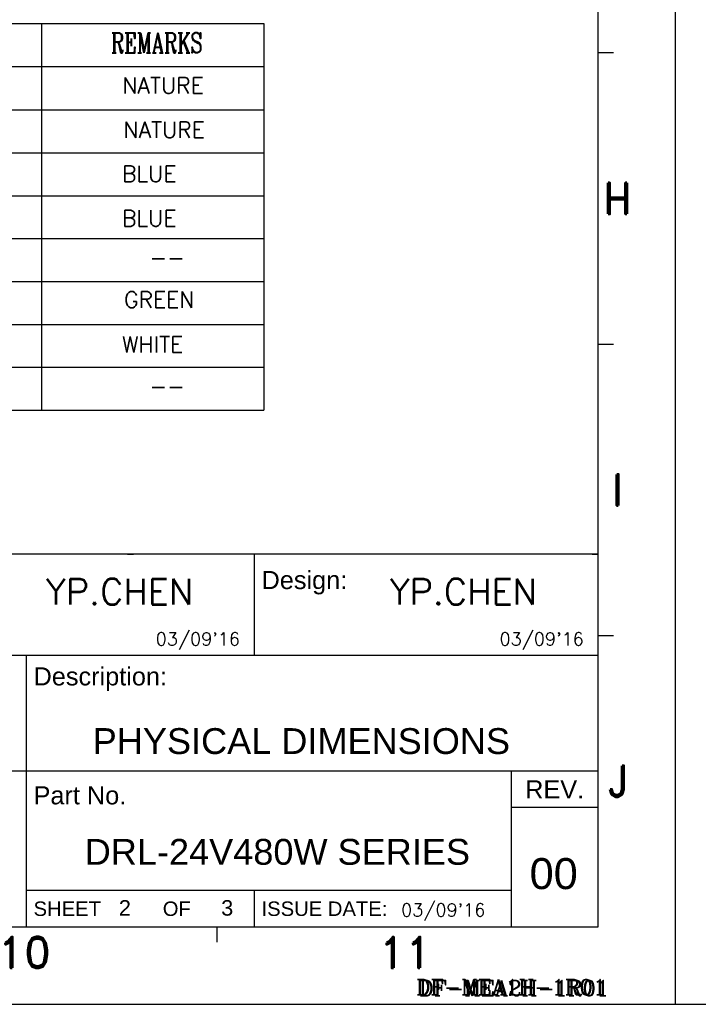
# Model space of a CAD drawing. Header units: inches. Extents: x 2700 to 4592, y -840 to -133.
# Tile 17 of 50: x 3624 to 3756, y -840 to -649. Entities that reach past the tile are written whole.
import ezdxf
from ezdxf.enums import TextEntityAlignment as Align

# ---------------------------------------------------------------- set-up
doc = ezdxf.new("R2010")
doc.units = ezdxf.units.IN
doc.header["$LTSCALE"] = 1.21
doc.header["$MEASUREMENT"] = 0
doc.layers.get('0').update_dxf_attribs({"linetype": 'CONTINUOUS'})
doc.layers.add('DIM', color=2, linetype='CONTINUOUS')
doc.layers.add('PAPER', color=7, linetype='CONTINUOUS')
doc.layers.add('Dimension', color=2, linetype='CONTINUOUS', lineweight=9)
doc.styles.add('ARIAL', font='arial.ttf')
doc.styles.add('ROMANC', font='romanc')
doc.styles.add('ROMAND', font='romand')
doc.styles.add('SIMPLEX', font='SIMPLEX.shx')

# ---------------------------------------------------------------- blocks, each defined once
blk = doc.blocks.new('A1')
at = {"layer": 'PAPER', "color": 4}
for p, q in [((0, 0), (0, 594)), ((841, 0), (841, 594)), ((0, 0), (841, 0))]:
    blk.add_line(p, q, dxfattribs=at)
at = {"layer": 'PAPER', "color": 3}
for p, q in [((826, 15), (826, 579)), ((826, 87.1), (693, 87.1)), ((735, 87.1), (736.12, 87.1)), ((759.5, 87.1), (759.5, 67.5)), ((824.88, 87.1), (826, 87.1)), ((826, 67.5), (693, 67.5)), ((715.4, 67.5), (715.4, 15)), ((826, 45.1), (693, 45.1)), ((809.2, 45.1), (809.2, 15)), ((826, 38.1), (809.2, 38.1)), ((809.2, 22), (715.4, 22)), ((759.5, 22), (759.5, 15)), ((15, 15), (826, 15))]:
    blk.add_line(p, q, dxfattribs=at)
at = {"layer": 'PAPER', "color": 2}
for p, q in [((826, 184.2), (829, 184.2)), ((826, 127.8), (829, 127.8)), ((826, 71.4), (829, 71.4)), ((752.27, 15), (752.27, 12))]:
    blk.add_line(p, q, dxfattribs=at)
at = {"style": 'ARIAL'}
for tag, p, height in [('TITLE', (754.05, 50.95), 8), ('V', (597.3, 37.23), 2.5), ('XXXXXXXXXX', (740.68, 27.01), 6), ('00', (812.75, 22.3), 6), ('mm', (606.88, 17.02), 3), ('ADP-XX', (640.78, 17), 3), ('2________2', (733.31, 17.17), 3), ("XX/XX'XX", (787.08, 17.17), 3), ('--', (579.59, 17.41), 3)]:
    blk.add_attdef(tag, p, '', height=height, dxfattribs=at)
at = {"layer": 'PAPER', "color": 1, "style": 'ROMAND'}
for s, p in [('H', (829.78, 155.97)), ('I', (829.78, 99.57)), ('J', (829.78, 43.17)), ('10', (714.98, 10.04)), ('11', (788.71, 10.04))]:
    blk.add_text(s, height=6, dxfattribs=at).set_placement(p, align=Align.MIDDLE)
at = {"layer": 'PAPER', "color": 2, "style": 'ARIAL'}
for s, p in [('Design:', (760.9, 80.37)), ('Description:', (716.8, 61.72)), ('Part No.', (716.8, 38.7))]:
    blk.add_text(s, height=3.5, dxfattribs=at).set_placement(p)
blk.add_text('REV.', height=3.5, dxfattribs=at).set_placement((817.6, 41.6), align=Align.MIDDLE_CENTER)
for s, p in [('SHEET           OF', (716.8, 18.5)), ('ISSUE DATE:', (760.9, 18.5))]:
    blk.add_text(s, height=2.8, dxfattribs=at).set_placement(p, align=Align.MIDDLE_LEFT)
at = {"layer": 'PAPER', "style": 'ROMANC'}
blk.add_text('DF-MEA1H-1R01', height=3, dxfattribs=at).set_placement((790.78, 1.83))

msp = doc.modelspace()

# ---------------------------------------------------------------- linework, layer by layer
at = {"layer": 'DIM', "linetype": 'Continuous'}
for p, q in [((3530.86, -650.2), (3671.71, -650.2)), ((3628.71, -650.2), (3628.71, -725.04)), ((3671.71, -650.2), (3671.71, -725.04)), ((3530.86, -658.55), (3671.71, -658.55)), ((3628.71, -658.5), (3628.71, -725.04)), ((3671.71, -658.5), (3671.71, -725.04)), ((3530.86, -666.89), (3671.71, -666.89)), ((3530.86, -675.24), (3671.71, -675.24)), ((3530.86, -683.54), (3671.71, -683.54)), ((3530.86, -691.84), (3671.71, -691.84)), ((3530.86, -700.14), (3671.71, -700.14)), ((3530.86, -708.44), (3671.71, -708.44)), ((3530.86, -716.74), (3671.71, -716.74)), ((3530.86, -725.04), (3671.71, -725.04)), ((3552.41, -725.04), (3653.71, -725.04))]:
    msp.add_line(p, q, dxfattribs=at)
at = {"layer": 'PAPER', "color": 4}
msp.add_line((3157.35, -840.05), (3751.35, -840.05), dxfattribs=at)
msp.add_line((3157.35, -840.05), (3751.35, -840.05), dxfattribs=at)

# ---------------------------------------------------------------- block references
ref = msp.add_blockref('A1', (2910.35, -840.05))
ref.add_attrib('2________2', '2               3', (3643.65, -822.89), dxfattribs={"height": 3, "style": 'ARIAL'})
ref.add_attrib('00', '00', (3723.1, -817.75), dxfattribs={"height": 6, "style": 'ARIAL'})
ref.add_attrib('XXXXXXXXXX', '                        DRL-24V480W SERIES', dxfattribs={"height": 5, "style": 'ARIAL'}).set_placement((3651.03, -813.04), align=Align.CENTER)
ref.add_attrib('TITLE', '               PHYSICAL DIMENSIONS', dxfattribs={"height": 5, "style": 'ARIAL'}).set_placement((3664.4, -789.1), align=Align.MIDDLE)
msp.add_blockref('A1', (3751.35, -840.05))

# ---------------------------------------------------------------- texts
at = {"layer": 'DIM', "linetype": 'Continuous', "style": 'ROMANC', "width": 0.7}
msp.add_text('REMARKS', height=3.888, dxfattribs=at).set_placement((3642.09, -655.88))
at = {"layer": 'DIM', "linetype": 'Continuous', "style": 'SIMPLEX'}
for s, p in [('NATURE', (3644.34, -663.78)), ('NATURE', (3644.55, -672.36)), ('BLUE', (3644.25, -680.85)), ('BLUE', (3644.25, -689.47)), ('--', (3649.53, -697.11)), ('GREEN', (3644.67, -705.22)), ('WHITE', (3644.25, -713.9)), ('--', (3649.53, -722.01))]:
    msp.add_text(s, height=3.11, dxfattribs=at).set_placement(p)
at = {"layer": 'Dimension', "style": 'SIMPLEX'}
for s, height, p in [('YP.CHEN', 5, (3629.52, -762.68)), ('YP.CHEN', 5, (3696.02, -762.68)), ("03/09'16", 2.5, (3650.79, -770.59)), ("03/09'16", 2.5, (3717.29, -770.59)), ("03/09'16", 2.5, (3698.25, -823.03))]:
    msp.add_text(s, height=height, dxfattribs=at).set_placement(p)
at = {"layer": 'PAPER', "style": 'ROMANC'}
msp.add_text('DF-MEA2H-1R01', height=3, dxfattribs=at).set_placement((3701.72, -838.44))

doc.saveas('drawing.dxf')
